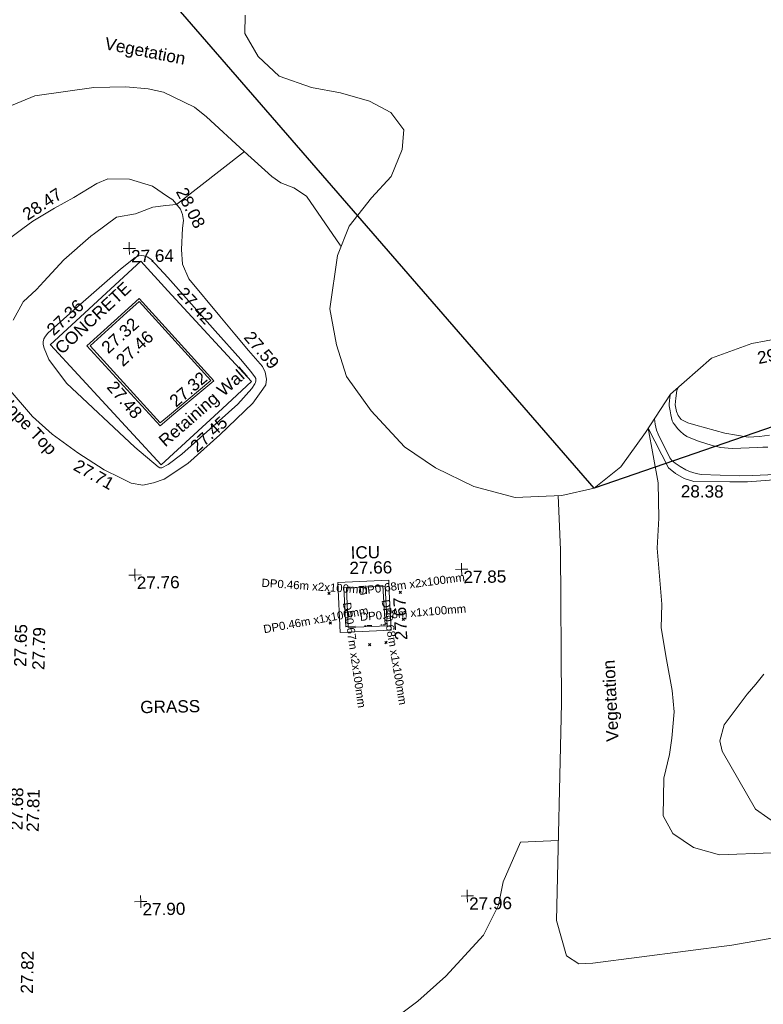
# Model space of a CAD drawing. Header units: millimetres. Extents: x -287732 to 520720, y -88450 to 287754.
# Tile 209 of 256: x -29405 to -6642, y 211018 to 241163. Entities that reach past the tile are written whole.
import ezdxf

# ---------------------------------------------------------------- set-up
doc = ezdxf.new("R2010")
doc.units = ezdxf.units.MM
for name, pattern in [('IMPORT-UG_ELEC_QLB2 _2_', [2500, 1500, -300, 0, -50, 150, -300, 0, -200]), ('IMPORT-UG_ELEC_STREET LIGHTING_QLB2 _2_', [2700, 1500, -300, 0, -250, 150, -300, 0, -200]), ('IMPORT-UG_UNIDENTIFIED_QLA _2_', [2350, 1500, -300, 0, -50, 150, -300, 0, -50])]:
    doc.linetypes.add(name, pattern=pattern)
for name, color, linetype, lineweight, true_color in [('00_UAV_CONCRETE', 9, 'Continuous', 9, 0x808080), ('00_UAV_KERB_BOTTOM', 1, 'Continuous', 9, 0xff0000), ('00_UAV_KERB_TOP', 7, 'Continuous', 9, 0xa500a5), ('00_UAV_LEVEL_SPOT', 7, 'Continuous', 9, 0x666666), ('00_UAV_SERV_IC', 5, 'Continuous', 9, 0x0000ff), ('00_UAV_SLOPE_BOTTOM', 30, 'Continuous', 9, 0xff7f00), ('00_UAV_SLOPE_TOP', 40, 'Continuous', 9, 0xffbf00), ('00_UAV_TREE_LINE', 7, 'Continuous', 9, 0x52a552), ('00_UAV_VEGETATION', 7, 'Continuous', 9, 0x52a552), ('00_UAV_WALL_RETAINING', 7, 'Continuous', 9, 0x7c00a5), ('01_DTM_CONTOUR_MJR', 7, 'Continuous', 9, 0x7f3f00), ('01_DTM_CONTOUR_MNR', 7, 'Continuous', 9, 0xa5a552), ('12333-PUM-2D-U-0001-C01 - Rev2_REVIT IMPORT_dwg', 7, 'Continuous', 9, 0x767676), ('PUM-ELECTRIC-QLB2', 1, 'IMPORT-UG_ELEC_QLB2 _2_', 9, 0xff0000), ('PUM-SURVEY BOUNDARY_EXTENT', 190, 'Continuous', 25, 0x7f00ff), ('PUM-UNIDENTIFIED UTILITIES-QLA', 7, 'IMPORT-UG_UNIDENTIFIED_QLA _2_', 9, 0x52a500)]:
    doc.layers.add(name, color=color, linetype=linetype, lineweight=lineweight, true_color=true_color)
doc.layers.add('00_UAV_SURVEY_TEXT', color=7, linetype='Continuous', lineweight=9)
doc.layers.add('GEN-TEXT', color=7, linetype='Continuous', lineweight=9)
doc.styles.add('Arial_1', font='arial.ttf', dxfattribs={"height": 250})
doc.styles.add('Swis721 Lt BT_2', font='swissl.ttf', dxfattribs={"height": 375})

# ---------------------------------------------------------------- blocks, each defined once
blk = doc.blocks.new('12333-PUM-2D-U-0001-C01 - Rev2_REVIT IMPORT_dwg_UAV-2077255-Site Location Plan Proposed')
at = {"layer": '00_UAV_LEVEL_SPOT', "color": 254, "true_color": 0xcccccc, "flags": 128}
for points in [[(0, -500), (0, 0), (-500, 0)], [(500, 0), (0, 0), (0, 500)]]:
    blk.add_lwpolyline(points, dxfattribs=at)
blk = doc.blocks.new('12333-PUM-2D-U-0001-C01 - Rev2_REVIT IMPORT_dwg_MGS62954_T2_Galway_ITM_3d_Rev1-2077680-Site Location Plan Proposed')
at = {"layer": '00_UAV_CONCRETE', "color": 254, "true_color": 0xcccccc, "flags": 128}
for points in [[(533880860, 725783356), (533877536, 725787090), (533877531, 725787095), (533880344, 725789601), (533881159, 725788685), (533883673, 725785862), (533882763, 725785051)], [(533880272, 725788371), (533882423, 725785916), (533881076, 725784822), (533880853, 725784642), (533878748, 725787036), (533879896, 725788042)], [(533887809, 725778177), (533886248, 725778132), (533886204, 725779658), (533887765, 725779703), (533887775, 725779353)]]:
    blk.add_lwpolyline(points, close=True, dxfattribs=at)
at = {"layer": '00_UAV_SERV_IC', "color": 254, "true_color": 0xcccccc, "flags": 128}
blk.add_lwpolyline([(533887655, 725779523), (533886462, 725779490), (533886495, 725778280), (533887688, 725778313)], close=True, dxfattribs=at)
at = {"layer": '00_UAV_SLOPE_BOTTOM', "color": 254, "true_color": 0xcccccc, "flags": 128}
blk.add_lwpolyline([(533908117, 725783641), (533906566, 725783257), (533905293, 725782986), (533904062, 725782746), (533903228, 725782609), (533902969, 725782567), (533902251, 725782532), (533900882, 725782647), (533900387, 725782679), (533900084, 725782634), (533899742, 725782577), (533898799, 725782523), (533898252, 725782535), (533897158, 725782560), (533896859, 725782663), (533896596, 725782815), (533896385, 725782997), (533895789, 725784224)], dxfattribs=at)
at = {"layer": '00_UAV_SLOPE_TOP', "color": 254, "true_color": 0xcccccc, "flags": 128}
for points in [[(533876170, 725790252), (533876756, 725790664), (533877067, 725790882), (533877737, 725791275), (533878333, 725791585), (533879039, 725792005), (533879386, 725792144), (533880040, 725792121), (533880747, 725791899), (533881202, 725791574), (533881355, 725791465), (533881589, 725791171), (533881645, 725791015), (533881673, 725790827), (533881642, 725790588), (533881594, 725789944), (533881623, 725789488), (533881810, 725789039), (533882734, 725787876), (533883185, 725787322), (533883598, 725786813), (533884019, 725786315), (533884095, 725786141), (533884130, 725785923), (533884102, 725785751), (533884017, 725785618), (533883699, 725785199), (533882670, 725784250), (533881681, 725783389), (533880947, 725782914), (533880619, 725782812), (533880286, 725782748), (533879934, 725782809), (533879607, 725782980), (533879115, 725783236), (533878317, 725783776), (533877542, 725784353), (533876948, 725784909), (533876221, 725785784)], [(533896723, 725785446), (533896683, 725785355), (533896646, 725785120), (533896624, 725784920), (533896666, 725784719), (533896711, 725784592), (533896802, 725784467), (533897007, 725784360), (533897245, 725784286), (533898129, 725784026), (533898840, 725783895), (533899184, 725783905), (533899494, 725783939)]]:
    blk.add_lwpolyline(points, dxfattribs=at)
at = {"layer": '00_UAV_TREE_LINE', "color": 254, "true_color": 0xcccccc, "flags": 128}
blk.add_lwpolyline([(533900323, 725786979), (533899008, 725786753), (533897761, 725786332), (533896491, 725785247), (533895699, 725784093), (533894928, 725783052), (533894100, 725782417), (533893105, 725782209), (533891673, 725782173), (533890417, 725782524), (533889260, 725783125), (533888319, 725783785), (533887318, 725784901), (533886582, 725785961), (533886295, 725786939), (533886107, 725788047), (533886366, 725789675), (533886739, 725790561), (533887437, 725791416), (533888053, 725792062), (533888402, 725792886), (533888469, 725793484), (533888081, 725794022), (533887427, 725794376), (533886550, 725794650), (533885661, 725794833), (533884675, 725795197), (533884050, 725795805), (533883647, 725796515), (533883671, 725797083)], dxfattribs=at)
at = {"layer": '00_UAV_VEGETATION', "color": 254, "true_color": 0xcccccc, "flags": 128}
for points in [[(533867990, 725793431), (533870015, 725792747), (533871090, 725792158), (533871390, 725791978), (533871670, 725791932), (533873019, 725792395), (533874871, 725793848), (533875376, 725794012), (533877186, 725794720), (533879004, 725794948), (533879978, 725794946), (533880662, 725794877), (533881135, 725794766), (533882068, 725794291), (533882432, 725793992), (533883573, 725792904), (533884405, 725792125), (533884670, 725791924), (533885066, 725791764), (533885454, 725791508), (533886452, 725789991), (533886479, 725789942)], [(533895789, 725784224), (533896060, 725782542), (533896065, 725781457), (533895992, 725780545), (533896105, 725778826), (533896081, 725778102), (533896220, 725777132), (533896378, 725776176), (533896428, 725775523), (533896339, 725774719), (533896259, 725774219), (533896075, 725773501), (533896035, 725772350), (533896323, 725771797), (533896952, 725771366), (533897741, 725771118), (533899346, 725771152), (533900117, 725771274), (533901107, 725771733), (533901931, 725772099), (533903619, 725772421), (533905948, 725772705), (533910171, 725773235), (533914054, 725773697)], [(533906758, 725769410), (533902935, 725769110), (533898065, 725768349), (533893801, 725767877), (533893377, 725767857), (533893001, 725768117), (533892717, 725769199), (533892986, 725775845), (533893039, 725780543), (533892994, 725782206)]]:
    blk.add_lwpolyline(points, dxfattribs=at)
at = {"layer": '00_UAV_WALL_RETAINING', "color": 254, "true_color": 0xcccccc, "flags": 128}
blk.add_lwpolyline([(533880278, 725788464), (533882519, 725785907), (533881276, 725784900), (533880846, 725784550), (533878654, 725787042), (533879502, 725787785)], close=True, dxfattribs=at)
at = {"layer": '01_DTM_CONTOUR_MJR', "color": 254, "true_color": 0xcccccc, "flags": 128}
blk.add_lwpolyline([(533880659, 725789657), (533880543, 725789730), (533880438, 725789766), (533880360, 725789780), (533880286, 725789773), (533880176, 725789722), (533879721, 725789372), (533878147, 725788045), (533877463, 725787449), (533877386, 725787363), (533877338, 725787282), (533877313, 725787191), (533877317, 725787110), (533877341, 725786996), (533877477, 725786648), (533878010, 725785909), (533880065, 725783917), (533880768, 725783296), (533880820, 725783269), (533880878, 725783272), (533881075, 725783368), (533881496, 725783673), (533883244, 725785174), (533883679, 725785651), (533883774, 725785788), (533883792, 725785829), (533883803, 725785877), (533883801, 725785947), (533883779, 725786003), (533883646, 725786183), (533883352, 725786544), (533882587, 725787428), (533881168, 725789091)], close=True, dxfattribs=at)
at = {"layer": '01_DTM_CONTOUR_MNR', "color": 254, "true_color": 0xcccccc, "flags": 128}
for points in [[(533899615, 725771953), (533898867, 725772503), (533897880, 725774298), (533897807, 725774612), (533897955, 725775101), (533898675, 725776025), (533898942, 725776332), (533899189, 725776629)], [(533883574, 725792903), (533881470, 725791320), (533881146, 725791299), (533880743, 725791255), (533880210, 725791060), (533879630, 725790960), (533878941, 725790476), (533878826, 725790394), (533877994, 725789685), (533877372, 725789038), (533877134, 725788796), (533876722, 725788422), (533876709, 725788404), (533876410, 725787870)], [(533899662, 725782736), (533898953, 725782717), (533898548, 725782715), (533897387, 725782778), (533897231, 725782807), (533897028, 725782873), (533896911, 725782924), (533896744, 725783028), (533896592, 725783140), (533896494, 725783215), (533896429, 725783302), (533896087, 725784033), (533896043, 725784156), (533896003, 725784341), (533895980, 725784503)], [(533899435, 725783579), (533899289, 725783577), (533899128, 725783570), (533898344, 725783558), (533897986, 725783593), (533897737, 725783658), (533897316, 725783799), (533897133, 725783872), (533896965, 725783945), (533896863, 725784021), (533896776, 725784099), (533896678, 725784198), (533896605, 725784305), (533896555, 725784376), (533896525, 725784438), (533896488, 725784616), (533896467, 725784739), (533896438, 725784898), (533896437, 725784944), (533896455, 725785056), (533896476, 725785224)], [(533887897, 725766420), (533888430, 725766804), (533889300, 725767550), (533890477, 725768792), (533890954, 725769702), (533891107, 725770411), (533891660, 725771616), (533892816, 725771650)]]:
    blk.add_lwpolyline(points, dxfattribs=at)
at = {"xscale": 0.375, "yscale": 0.375, "zscale": 0.375}
for p in [(533880000, 725790000), (533880000, 725780000), (533890000, 725780000), (533880000, 725770000), (533890000, 725770000)]:
    blk.add_blockref('12333-PUM-2D-U-0001-C01 - Rev2_REVIT IMPORT_dwg_UAV-2077255-Site Location Plan Proposed', p, dxfattribs=at)
at = {"layer": '00_UAV_CONCRETE', "color": 251, "true_color": 0x666666, "char_height": 375, "width": 1495.9, "attachment_point": 1, "line_spacing_factor": 1.005062, "style": 'Swis721 Lt BT_2'}
for s, insert, rotation in [('27.42', (533881695, 725788828), 311.6801), ('27.36', (533877389, 725787625), 42.0945), ('27.32', (533879053, 725787052), 40.9716), ('27.32', (533881106, 725785383), 39.8185), ('27.45', (533881721, 725783977), 41.6801), ('27.67', (533887928, 725777860), 91.6512)]:
    blk.add_mtext(s, dxfattribs=dict(at, insert=insert, rotation=rotation))
at = {"layer": '00_UAV_KERB_BOTTOM', "color": 251, "true_color": 0x666666, "char_height": 375, "width": 1495.9, "attachment_point": 1, "line_spacing_factor": 1.005062, "style": 'Swis721 Lt BT_2'}
for s, insert, rotation in [('27.65', (533876248, 725777258), 87.6197), ('27.68', (533876045, 725772259), 87.6974)]:
    blk.add_mtext(s, dxfattribs=dict(at, insert=insert, rotation=rotation))
at = {"layer": '00_UAV_KERB_TOP', "color": 251, "true_color": 0x666666, "char_height": 375, "width": 1495.9, "attachment_point": 1, "line_spacing_factor": 1.005062, "style": 'Swis721 Lt BT_2'}
for s, insert, rotation in [('27.79', (533876803, 725777153), 87.6197), ('27.81', (533876542, 725772199), 87.6974), ('27.82', (533876276, 725767251), 87.8182)]:
    blk.add_mtext(s, dxfattribs=dict(at, insert=insert, rotation=rotation))
at = {"layer": '00_UAV_LEVEL_SPOT', "char_height": 375, "width": 1495.9, "attachment_point": 1, "line_spacing_factor": 1.005062, "style": 'Swis721 Lt BT_2'}
for s, insert in [('27.64', (533880052, 725789949)), ('27.76', (533880052, 725779949)), ('27.85', (533890052, 725779949)), ('27.90', (533880052, 725769949)), ('27.96', (533890052, 725769949))]:
    blk.add_mtext(s, dxfattribs=dict(at, insert=insert))
at = {"layer": '00_UAV_SERV_IC', "color": 251, "true_color": 0x666666, "char_height": 375, "attachment_point": 1, "line_spacing_factor": 1.005062, "style": 'Swis721 Lt BT_2'}
for s, insert, width in [('ICU', (533886612, 725780760), 1021.01), ('27.66', (533886567, 725780290), 1495.9)]:
    blk.add_mtext(s, dxfattribs=dict(at, insert=insert, width=width))
at = {"layer": '00_UAV_SLOPE_BOTTOM', "color": 251, "true_color": 0x666666, "insert": (533896755, 725782460), "char_height": 375, "width": 1495.9, "attachment_point": 1, "rotation": 358.7084, "line_spacing_factor": 1.005062, "style": 'Swis721 Lt BT_2'}
blk.add_mtext('28.38', dxfattribs=at)
at = {"layer": '00_UAV_SLOPE_TOP', "color": 251, "true_color": 0x666666, "char_height": 375, "attachment_point": 1, "line_spacing_factor": 1.005062, "style": 'Swis721 Lt BT_2'}
for s, insert, width, rotation in [('28.47', (533876703, 725791216), 1495.9, 32.1804), ('28.08', (533881787, 725791882), 1495.9, 295.8359), ('27.59', (533883726, 725787444), 1495.9, 309.4855), ('29.28', (533899135, 725786493), 1495.9, 10.254), ('Slope Top', (533876097, 725785696), 2763.86, 312.7375), ('27.71', (533878330, 725783592), 1495.9, 329.5589)]:
    blk.add_mtext(s, dxfattribs=dict(at, insert=insert, width=width, rotation=rotation))
at = {"layer": '00_UAV_SURVEY_TEXT', "color": 251, "true_color": 0x666666, "insert": (533877632, 725787050), "char_height": 375, "width": 3286.24, "attachment_point": 1, "rotation": 41.9085, "line_spacing_factor": 1.005062, "style": 'Swis721 Lt BT_2'}
blk.add_mtext('CONCRETE', dxfattribs=at)
at = {"layer": '00_UAV_SURVEY_TEXT', "color": 251, "true_color": 0x666666, "insert": (533880091, 725776142), "char_height": 375, "width": 2018.28, "attachment_point": 1, "line_spacing_factor": 1.005062, "style": 'Swis721 Lt BT_2'}
blk.add_mtext('GRASS', dxfattribs=at)
at = {"layer": '00_UAV_VEGETATION', "color": 251, "true_color": 0x666666, "char_height": 375, "width": 2877.83, "attachment_point": 1, "line_spacing_factor": 1.005062, "style": 'Swis721 Lt BT_2'}
for insert, rotation in [((533879407, 725796483), 347.8798), ((533894343, 725774638), 91.9104)]:
    blk.add_mtext('Vegetation', dxfattribs=dict(at, insert=insert, rotation=rotation))
at = {"layer": '00_UAV_WALL_RETAINING', "color": 251, "true_color": 0x666666, "char_height": 375, "attachment_point": 1, "line_spacing_factor": 1.005062, "style": 'Swis721 Lt BT_2'}
for s, insert, width, rotation in [('27.46', (533879495, 725786647), 1495.9, 41.2319), ('Retaining Wall', (533880755, 725784171), 3832.36, 39.9823), ('27.48', (533879504, 725785995), 1495.9, 309.7619)]:
    blk.add_mtext(s, dxfattribs=dict(at, insert=insert, width=width, rotation=rotation))
blk = doc.blocks.new('12333-PUM-2D-U-0001-C01 - Rev2_REVIT IMPORT_dwg-1620468-Site Location Plan Proposed')
at = {"layer": 'GEN-TEXT', "color": 253, "true_color": 0xaaaaaa}
for p, q in [((244814, 163450), (244885, 163521)), ((244885, 163450), (244814, 163521)), ((246999, 163436), (247070, 163507)), ((247070, 163436), (246999, 163507)), ((244840, 162538), (244911, 162609)), ((244911, 162538), (244840, 162609)), ((247076, 162612), (247147, 162683)), ((247147, 162612), (247076, 162683)), ((246027, 161851), (246098, 161922)), ((246098, 161851), (246027, 161922)), ((246532, 161911), (246603, 161982)), ((246603, 161911), (246532, 161982))]:
    blk.add_line(p, q, dxfattribs=at)
at = {"layer": 'PUM-SURVEY BOUNDARY_EXTENT', "color": 201, "true_color": 0xd4aaff, "flags": 128}
blk.add_lwpolyline([(398929, 219217), (361065, 201697), (253020, 166563), (238979, 183340), (207851, 192933), (181882, 199208), (127766, 208632), (83230, 209506), (17732, 209070), (19322, 195161), (47320, 195520), (51595, 181823), (51019, 144085), (50538, 139735), (11069, 147832), (-5120, 154966), (-16971, 159262)], dxfattribs=at)
at = {"layer": 'PUM-UNIDENTIFIED UTILITIES-QLA', "color": 9, "true_color": 0xc5e1aa, "flags": 128}
blk.add_lwpolyline([(245301, 163657), (245349, 162451), (246550, 162492), (246502, 163698)], close=True, dxfattribs=at)
blk.add_blockref('12333-PUM-2D-U-0001-C01 - Rev2_REVIT IMPORT_dwg_MGS62954_T2_Galway_ITM_3d_Rev1-2077680-Site Location Plan Proposed', (-533641080, -725615854))
at = {"layer": 'PUM-ELECTRIC-QLB2', "char_height": 250, "width": 3893.28, "attachment_point": 2, "line_spacing_factor": 0.941778, "style": 'Arial_1'}
for s, insert, rotation in [('DP0.46m x2x100mm', (244427, 163829), 355.0847), ('DP0.68m x2x100mm', (247376, 163848), 6.5627), ('DP0.67m x2x100mm', (245720, 161594), 277.1944), ('DP0.68m x1x100mm', (246942, 161664), 278.5598), ('DP0.46m x1x100mm', (244412, 162804), 9.3303), ('DP0.68m x1x100mm', (247401, 162970), 3.4917)]:
    blk.add_mtext(s, dxfattribs=dict(at, insert=insert, rotation=rotation))

msp = doc.modelspace()

# ---------------------------------------------------------------- block references
at = {"layer": '12333-PUM-2D-U-0001-C01 - Rev2_REVIT IMPORT_dwg', "color": 254, "linetype": 'IMPORT-UG_ELEC_STREET LIGHTING_QLB2 _2_', "true_color": 0xffd4d4, "rotation": 0.9999999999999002}
msp.add_blockref('12333-PUM-2D-U-0001-C01 - Rev2_REVIT IMPORT_dwg-1620468-Site Location Plan Proposed', (-261895, 55870), dxfattribs=at)

doc.saveas('drawing.dxf')
